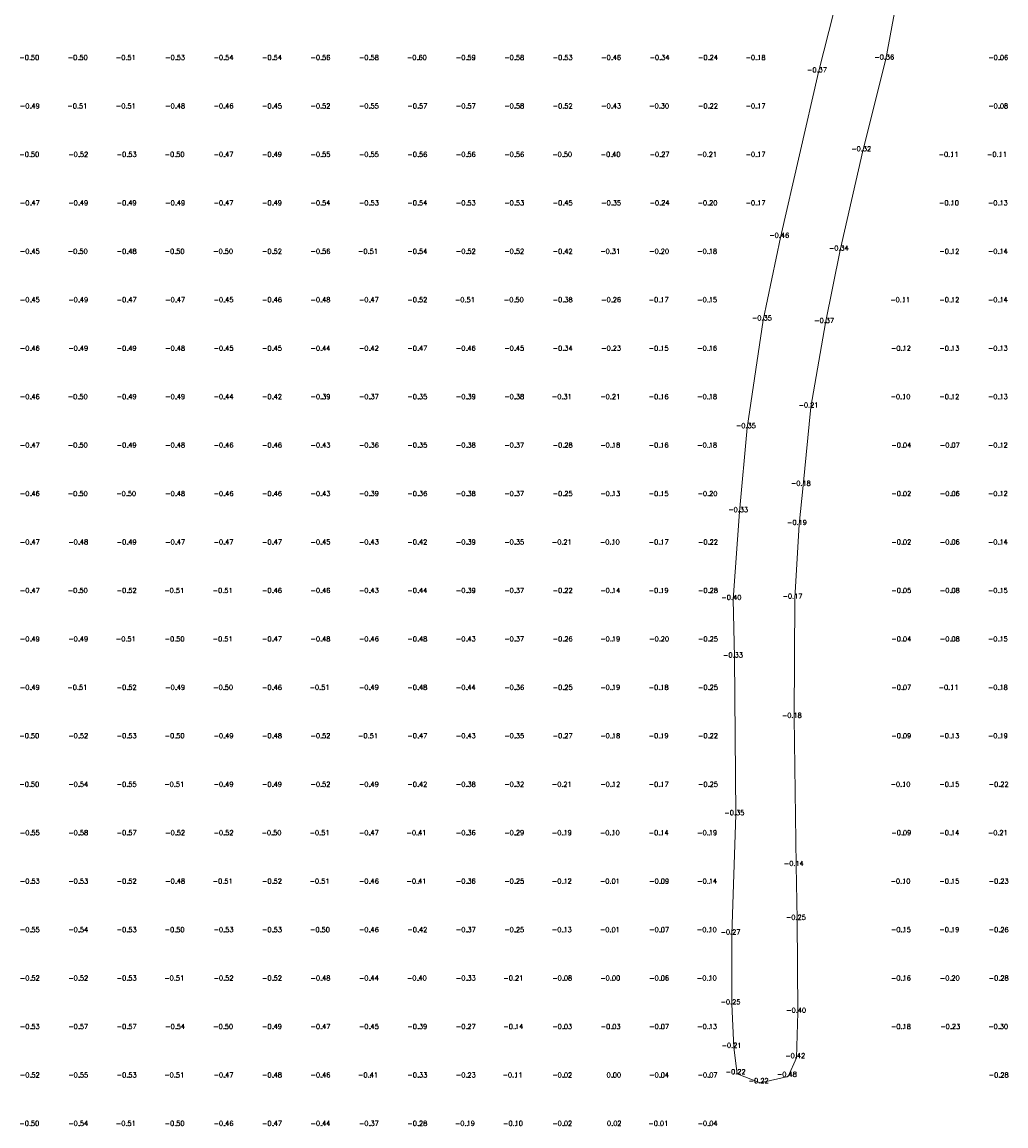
# Model space of a CAD drawing. Header units: metres. Extents: x 102665 to 103901, y 415762 to 419767.
# Tile 57 of 93: x 103213 to 103315, y 418958 to 419072. Entities that reach past the tile are written whole.
import ezdxf
from ezdxf.enums import TextEntityAlignment as Align

# ---------------------------------------------------------------- set-up
doc = ezdxf.new("R2010")
doc.units = ezdxf.units.M
doc.header["$MEASUREMENT"] = 0
doc.layers.add('DTM-Hoogtecijfer', color=7, linetype='Continuous', lineweight=0)
doc.layers.add('DTM-Meetpunt', color=40, linetype='Continuous', lineweight=0)
doc.styles.get("Standard").update_dxf_attribs({"font": 'txt.shx'})

msp = doc.modelspace()

# ---------------------------------------------------------------- linework, layer by layer
at = {"layer": 'DTM-Meetpunt', "extrusion": (0.00123, -0.000837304, 0.999999), "elevation": -224.24, "flags": 128}
msp.add_lwpolyline([(103307.55, 419089.58), (103309.91, 419096.85), (103302.97, 419095.47), (103298.81, 419079.2), (103295.57, 419066.43), (103291.67, 419049.37), (103289.88, 419040.83), (103288.23, 419029.72), (103287.44, 419021.06), (103286.78, 419011.99), (103286.91, 419006.04), (103287.04, 418989.77), (103286.64, 418977.47), (103286.64, 418970.26), (103286.84, 418965.76), (103287.17, 418963.05), (103289.55, 418962.12), (103292.46, 418962.78), (103293.32, 418964.7), (103293.46, 418969.4), (103293.39, 418978.99), (103293.26, 418984.54), (103293.06, 418999.82), (103293.13, 419012.13), (103293.59, 419019.73), (103293.99, 419023.77), (103294.78, 419031.84), (103296.3, 419040.57), (103297.82, 419048.04), (103300.14, 419058.3), (103302.52, 419067.76), (103304.04, 419075.96), (103307.55, 419089.58)], close=True, dxfattribs=at)
at = {"layer": 'DTM-Meetpunt'}
for p in [(103214.4, 419067.75, -0.5), (103219.4, 419067.75, -0.5), (103224.4, 419067.75, -0.51), (103229.4, 419067.75, -0.53), (103234.4, 419067.75, -0.54), (103239.4, 419067.75, -0.54), (103244.4, 419067.75, -0.56), (103249.4, 419067.75, -0.58), (103254.4, 419067.75, -0.6), (103259.4, 419067.75, -0.59), (103264.4, 419067.75, -0.58), (103269.4, 419067.75, -0.53), (103274.4, 419067.75, -0.46), (103279.4, 419067.75, -0.34), (103284.4, 419067.75, -0.24), (103289.4, 419067.75, -0.18), (103314.4, 419067.75, -0.06), (103214.4, 419062.75, -0.49), (103219.4, 419062.75, -0.51), (103224.4, 419062.75, -0.51), (103229.4, 419062.75, -0.48), (103234.4, 419062.75, -0.46), (103239.4, 419062.75, -0.45), (103244.4, 419062.75, -0.52), (103249.4, 419062.75, -0.55), (103254.4, 419062.75, -0.57), (103259.4, 419062.75, -0.57), (103264.4, 419062.75, -0.58), (103269.4, 419062.75, -0.52), (103274.4, 419062.75, -0.43), (103279.4, 419062.75, -0.3), (103284.4, 419062.75, -0.21), (103289.4, 419062.75, -0.17), (103314.4, 419062.75, -0.08), (103214.4, 419057.75, -0.5), (103219.4, 419057.75, -0.52), (103224.4, 419057.75, -0.53), (103229.4, 419057.75, -0.5), (103234.4, 419057.75, -0.47), (103239.4, 419057.75, -0.49), (103244.4, 419057.75, -0.55), (103249.4, 419057.75, -0.55), (103254.4, 419057.75, -0.56), (103259.4, 419057.75, -0.56), (103264.4, 419057.75, -0.56), (103269.4, 419057.75, -0.5), (103274.4, 419057.75, -0.4), (103279.4, 419057.75, -0.27), (103284.4, 419057.75, -0.21), (103289.4, 419057.75, -0.17), (103309.4, 419057.75, -0.11), (103314.4, 419057.75, -0.11), (103214.4, 419052.75, -0.47), (103219.4, 419052.75, -0.49), (103224.4, 419052.75, -0.49), (103229.4, 419052.75, -0.49), (103234.4, 419052.75, -0.47), (103239.4, 419052.75, -0.49), (103244.4, 419052.75, -0.54), (103249.4, 419052.75, -0.53), (103254.4, 419052.75, -0.54), (103259.4, 419052.75, -0.53), (103264.4, 419052.75, -0.53), (103269.4, 419052.75, -0.45), (103274.4, 419052.75, -0.35), (103279.4, 419052.75, -0.24), (103284.4, 419052.75, -0.2), (103289.4, 419052.75, -0.17), (103309.4, 419052.75, -0.1), (103314.4, 419052.75, -0.13), (103214.4, 419047.75, -0.45), (103219.4, 419047.75, -0.5), (103224.4, 419047.75, -0.48), (103229.4, 419047.75, -0.5), (103234.4, 419047.75, -0.5), (103239.4, 419047.75, -0.52), (103244.4, 419047.75, -0.56), (103249.4, 419047.75, -0.51), (103254.4, 419047.75, -0.54), (103259.4, 419047.75, -0.52), (103264.4, 419047.75, -0.52), (103269.4, 419047.75, -0.42), (103274.4, 419047.75, -0.31), (103279.4, 419047.75, -0.2), (103284.4, 419047.75, -0.18), (103309.4, 419047.75, -0.12), (103314.4, 419047.75, -0.14), (103214.4, 419042.75, -0.45), (103219.4, 419042.75, -0.49), (103224.4, 419042.75, -0.47), (103229.4, 419042.75, -0.47), (103234.4, 419042.75, -0.45), (103239.4, 419042.75, -0.46), (103244.4, 419042.75, -0.48), (103249.4, 419042.75, -0.47), (103254.4, 419042.75, -0.52), (103259.4, 419042.75, -0.51), (103264.4, 419042.75, -0.5), (103269.4, 419042.75, -0.38), (103274.4, 419042.75, -0.26), (103279.4, 419042.75, -0.17), (103284.4, 419042.75, -0.15), (103304.4, 419042.75, -0.11), (103309.4, 419042.75, -0.12), (103314.4, 419042.75, -0.14), (103214.4, 419037.75, -0.46), (103219.4, 419037.75, -0.49), (103224.4, 419037.75, -0.49), (103229.4, 419037.75, -0.48), (103234.4, 419037.75, -0.45), (103239.4, 419037.75, -0.45), (103244.4, 419037.75, -0.44), (103249.4, 419037.75, -0.42), (103254.4, 419037.75, -0.47), (103259.4, 419037.75, -0.46), (103264.4, 419037.75, -0.45), (103269.4, 419037.75, -0.34), (103274.4, 419037.75, -0.23), (103279.4, 419037.75, -0.15), (103284.4, 419037.75, -0.15), (103304.4, 419037.75, -0.12), (103309.4, 419037.75, -0.13), (103314.4, 419037.75, -0.13), (103214.4, 419032.75, -0.46), (103219.4, 419032.75, -0.5), (103224.4, 419032.75, -0.49), (103229.4, 419032.75, -0.49), (103234.4, 419032.75, -0.44), (103239.4, 419032.75, -0.42), (103244.4, 419032.75, -0.39), (103249.4, 419032.75, -0.37), (103254.4, 419032.75, -0.35), (103259.4, 419032.75, -0.39), (103264.4, 419032.75, -0.38), (103269.4, 419032.75, -0.31), (103274.4, 419032.75, -0.21), (103279.4, 419032.75, -0.16), (103284.4, 419032.75, -0.18), (103304.4, 419032.75, -0.1), (103309.4, 419032.75, -0.12), (103314.4, 419032.75, -0.13), (103214.4, 419027.75, -0.47), (103219.4, 419027.75, -0.5), (103224.4, 419027.75, -0.49), (103229.4, 419027.75, -0.48), (103234.4, 419027.75, -0.46), (103239.4, 419027.75, -0.46), (103244.4, 419027.75, -0.43), (103249.4, 419027.75, -0.36), (103254.4, 419027.75, -0.35), (103259.4, 419027.75, -0.38), (103264.4, 419027.75, -0.37), (103269.4, 419027.75, -0.28), (103274.4, 419027.75, -0.18), (103279.4, 419027.75, -0.16), (103284.4, 419027.75, -0.18), (103304.4, 419027.75, -0.04), (103309.4, 419027.75, -0.07), (103314.4, 419027.75, -0.12), (103214.4, 419022.75, -0.46), (103219.4, 419022.75, -0.5), (103224.4, 419022.75, -0.5), (103229.4, 419022.75, -0.48), (103234.4, 419022.75, -0.46), (103239.4, 419022.75, -0.46), (103244.4, 419022.75, -0.43), (103249.4, 419022.75, -0.39), (103254.4, 419022.75, -0.36), (103259.4, 419022.75, -0.38), (103264.4, 419022.75, -0.37), (103269.4, 419022.75, -0.25), (103274.4, 419022.75, -0.13), (103279.4, 419022.75, -0.15), (103284.4, 419022.75, -0.2), (103304.4, 419022.75, -0.02), (103309.4, 419022.75, -0.06), (103314.4, 419022.75, -0.12), (103214.4, 419017.75, -0.47), (103219.4, 419017.75, -0.48), (103224.4, 419017.75, -0.49), (103229.4, 419017.75, -0.47), (103234.4, 419017.75, -0.47), (103239.4, 419017.75, -0.47), (103244.4, 419017.75, -0.45), (103249.4, 419017.75, -0.43), (103254.4, 419017.75, -0.42), (103259.4, 419017.75, -0.39), (103264.4, 419017.75, -0.35), (103269.4, 419017.75, -0.21), (103274.4, 419017.75, -0.1), (103279.4, 419017.75, -0.17), (103284.4, 419017.75, -0.22), (103304.4, 419017.75, -0.02), (103309.4, 419017.75, -0.06), (103314.4, 419017.75, -0.14), (103214.4, 419012.75, -0.47), (103219.4, 419012.75, -0.5), (103224.4, 419012.75, -0.52), (103229.4, 419012.75, -0.51), (103234.4, 419012.75, -0.51), (103239.4, 419012.75, -0.46), (103244.4, 419012.75, -0.46), (103249.4, 419012.75, -0.43), (103254.4, 419012.75, -0.44), (103259.4, 419012.75, -0.39), (103264.4, 419012.75, -0.37), (103269.4, 419012.75, -0.22), (103274.4, 419012.75, -0.14), (103279.4, 419012.75, -0.19), (103284.4, 419012.75, -0.28), (103304.4, 419012.75, -0.05), (103309.4, 419012.75, -0.08), (103314.4, 419012.75, -0.15), (103214.4, 419007.75, -0.49), (103219.4, 419007.75, -0.49), (103224.4, 419007.75, -0.51), (103229.4, 419007.75, -0.5), (103234.4, 419007.75, -0.51), (103239.4, 419007.75, -0.47), (103244.4, 419007.75, -0.48), (103249.4, 419007.75, -0.46), (103254.4, 419007.75, -0.48), (103259.4, 419007.75, -0.43), (103264.4, 419007.75, -0.37), (103269.4, 419007.75, -0.26), (103274.4, 419007.75, -0.19), (103279.4, 419007.75, -0.2), (103284.4, 419007.75, -0.25), (103304.4, 419007.75, -0.04), (103309.4, 419007.75, -0.08), (103314.4, 419007.75, -0.15), (103214.4, 419002.75, -0.49), (103219.4, 419002.75, -0.51), (103224.4, 419002.75, -0.52), (103229.4, 419002.75, -0.49), (103234.4, 419002.75, -0.5), (103239.4, 419002.75, -0.46), (103244.4, 419002.75, -0.51), (103249.4, 419002.75, -0.49), (103254.4, 419002.75, -0.48), (103259.4, 419002.75, -0.44), (103264.4, 419002.75, -0.36), (103269.4, 419002.75, -0.25), (103274.4, 419002.75, -0.19), (103279.4, 419002.75, -0.18), (103284.4, 419002.75, -0.25), (103304.4, 419002.75, -0.07), (103309.4, 419002.75, -0.11), (103314.4, 419002.75, -0.18), (103214.4, 418997.75, -0.5), (103219.4, 418997.75, -0.52), (103224.4, 418997.75, -0.53), (103229.4, 418997.75, -0.5), (103234.4, 418997.75, -0.49), (103239.4, 418997.75, -0.48), (103244.4, 418997.75, -0.52), (103249.4, 418997.75, -0.51), (103254.4, 418997.75, -0.47), (103259.4, 418997.75, -0.43), (103264.4, 418997.75, -0.35), (103269.4, 418997.75, -0.27), (103274.4, 418997.75, -0.18), (103279.4, 418997.75, -0.19), (103284.4, 418997.75, -0.22), (103304.4, 418997.75, -0.09), (103309.4, 418997.75, -0.13), (103314.4, 418997.75, -0.19), (103214.4, 418992.75, -0.5), (103219.4, 418992.75, -0.54), (103224.4, 418992.75, -0.55), (103229.4, 418992.75, -0.51), (103234.4, 418992.75, -0.49), (103239.4, 418992.75, -0.49), (103244.4, 418992.75, -0.52), (103249.4, 418992.75, -0.49), (103254.4, 418992.75, -0.42), (103259.4, 418992.75, -0.38), (103264.4, 418992.75, -0.32), (103269.4, 418992.75, -0.21), (103274.4, 418992.75, -0.12), (103279.4, 418992.75, -0.17), (103284.4, 418992.75, -0.25), (103304.4, 418992.75, -0.1), (103309.4, 418992.75, -0.15), (103314.4, 418992.75, -0.22), (103214.4, 418987.75, -0.55), (103219.4, 418987.75, -0.58), (103224.4, 418987.75, -0.57), (103229.4, 418987.75, -0.52), (103234.4, 418987.75, -0.52), (103239.4, 418987.75, -0.5), (103244.4, 418987.75, -0.51), (103249.4, 418987.75, -0.47), (103254.4, 418987.75, -0.41), (103259.4, 418987.75, -0.36), (103264.4, 418987.75, -0.29), (103269.4, 418987.75, -0.19), (103274.4, 418987.75, -0.1), (103279.4, 418987.75, -0.14), (103284.4, 418987.75, -0.19), (103304.4, 418987.75, -0.09), (103309.4, 418987.75, -0.14), (103314.4, 418987.75, -0.21), (103214.4, 418982.75, -0.53), (103219.4, 418982.75, -0.53), (103224.4, 418982.75, -0.52), (103229.4, 418982.75, -0.48), (103234.4, 418982.75, -0.51), (103239.4, 418982.75, -0.52), (103244.4, 418982.75, -0.51), (103249.4, 418982.75, -0.46), (103254.4, 418982.75, -0.41), (103259.4, 418982.75, -0.36), (103264.4, 418982.75, -0.25), (103269.4, 418982.75, -0.12), (103274.4, 418982.75, -0.01), (103279.4, 418982.75, -0.09), (103284.4, 418982.75, -0.14), (103304.4, 418982.75, -0.1), (103309.4, 418982.75, -0.15), (103314.4, 418982.75, -0.23), (103214.4, 418977.75, -0.55), (103219.4, 418977.75, -0.54), (103224.4, 418977.75, -0.53), (103229.4, 418977.75, -0.5), (103234.4, 418977.75, -0.53), (103239.4, 418977.75, -0.53), (103244.4, 418977.75, -0.5), (103249.4, 418977.75, -0.46), (103254.4, 418977.75, -0.42), (103259.4, 418977.75, -0.37), (103264.4, 418977.75, -0.25), (103269.4, 418977.75, -0.13), (103274.4, 418977.75, -0.01), (103279.4, 418977.75, -0.07), (103284.4, 418977.75, -0.1), (103304.4, 418977.75, -0.15), (103309.4, 418977.75, -0.19), (103314.4, 418977.75, -0.26), (103214.4, 418972.75, -0.52), (103219.4, 418972.75, -0.52), (103224.4, 418972.75, -0.53), (103229.4, 418972.75, -0.51), (103234.4, 418972.75, -0.52), (103239.4, 418972.75, -0.52), (103244.4, 418972.75, -0.48), (103249.4, 418972.75, -0.44), (103254.4, 418972.75, -0.4), (103259.4, 418972.75, -0.33), (103264.4, 418972.75, -0.21), (103269.4, 418972.75, -0.08), (103274.4, 418972.75, 0), (103279.4, 418972.75, -0.06), (103284.4, 418972.75, -0.1), (103304.4, 418972.75, -0.16), (103309.4, 418972.75, -0.2), (103314.4, 418972.75, -0.28), (103214.4, 418967.75, -0.53), (103219.4, 418967.75, -0.57), (103224.4, 418967.75, -0.57), (103229.4, 418967.75, -0.54), (103234.4, 418967.75, -0.5), (103239.4, 418967.75, -0.49), (103244.4, 418967.75, -0.47), (103249.4, 418967.75, -0.45), (103254.4, 418967.75, -0.39), (103259.4, 418967.75, -0.27), (103264.4, 418967.75, -0.14), (103269.4, 418967.75, -0.03), (103274.4, 418967.75, -0.03), (103279.4, 418967.75, -0.07), (103284.4, 418967.75, -0.13), (103304.4, 418967.75, -0.18), (103309.4, 418967.75, -0.23), (103314.4, 418967.75, -0.3), (103214.4, 418962.75, -0.52), (103219.4, 418962.75, -0.55), (103224.4, 418962.75, -0.53), (103229.4, 418962.75, -0.51), (103234.4, 418962.75, -0.47), (103239.4, 418962.75, -0.48), (103244.4, 418962.75, -0.46), (103249.4, 418962.75, -0.41), (103254.4, 418962.75, -0.33), (103259.4, 418962.75, -0.23), (103264.4, 418962.75, -0.11), (103269.4, 418962.75, -0.02), (103274.4, 418962.75, 0), (103279.4, 418962.75, -0.04), (103284.4, 418962.75, -0.07), (103314.4, 418962.75, -0.28), (103214.4, 418957.75, -0.5), (103219.4, 418957.75, -0.54), (103224.4, 418957.75, -0.51), (103229.4, 418957.75, -0.5), (103234.4, 418957.75, -0.46), (103239.4, 418957.75, -0.47), (103244.4, 418957.75, -0.44), (103249.4, 418957.75, -0.37), (103254.4, 418957.75, -0.28), (103259.4, 418957.75, -0.19), (103264.4, 418957.75, -0.1), (103269.4, 418957.75, -0.02), (103274.4, 418957.75, 0.02), (103279.4, 418957.75, -0.01), (103284.4, 418957.75, -0.04)]:
    msp.add_point(p, dxfattribs=at)

# ---------------------------------------------------------------- texts
at = {"layer": 'DTM-Hoogtecijfer'}
for s, p in [('-0.50', (103214.2, 419067.73, 0.12)), ('-0.50', (103219.2, 419067.73, 0.12)), ('-0.51', (103224.16, 419067.73, 0.12)), ('-0.53', (103229.25, 419067.73, 0.12)), ('-0.54', (103234.25, 419067.73, 0.12)), ('-0.54', (103239.25, 419067.73, 0.12)), ('-0.56', (103244.25, 419067.73, 0.12)), ('-0.58', (103249.25, 419067.73, 0.12)), ('-0.60', (103254.2, 419067.73, 0.12)), ('-0.59', (103259.25, 419067.73, 0.12)), ('-0.58', (103264.25, 419067.73, 0.12)), ('-0.53', (103269.25, 419067.73, 0.12)), ('-0.46', (103274.25, 419067.73, 0.12)), ('-0.34', (103279.25, 419067.73, 0.12)), ('-0.24', (103284.25, 419067.73, 0.12)), ('-0.18', (103289.16, 419067.73, 0.12)), ('-0.36', (103302.44, 419067.77, 0.12)), ('-0.06', (103314.2, 419067.73, 0.12)), ('-0.37', (103295.5, 419066.45, 0.12)), ('-0.49', (103214.25, 419062.73, 0.12)), ('-0.51', (103219.16, 419062.73, 0.12)), ('-0.51', (103224.16, 419062.73, 0.12)), ('-0.48', (103229.25, 419062.73, 0.12)), ('-0.46', (103234.25, 419062.73, 0.12)), ('-0.45', (103239.25, 419062.73, 0.12)), ('-0.52', (103244.25, 419062.73, 0.12)), ('-0.55', (103249.25, 419062.73, 0.12)), ('-0.57', (103254.25, 419062.73, 0.12)), ('-0.57', (103259.25, 419062.73, 0.12)), ('-0.58', (103264.25, 419062.73, 0.12)), ('-0.52', (103269.25, 419062.73, 0.12)), ('-0.43', (103274.25, 419062.73, 0.12)), ('-0.30', (103279.2, 419062.73, 0.12)), ('-0.22', (103284.25, 419062.73, 0.12)), ('-0.17', (103289.16, 419062.73, 0.12)), ('-0.08', (103314.2, 419062.73, 0.12)), ('-0.32', (103300.06, 419058.31, 0.12)), ('-0.50', (103214.2, 419057.73, 0.12)), ('-0.52', (103219.25, 419057.73, 0.12)), ('-0.53', (103224.25, 419057.73, 0.12)), ('-0.50', (103229.2, 419057.73, 0.12)), ('-0.47', (103234.25, 419057.73, 0.12)), ('-0.49', (103239.25, 419057.73, 0.12)), ('-0.55', (103244.25, 419057.73, 0.12)), ('-0.55', (103249.25, 419057.73, 0.12)), ('-0.56', (103254.25, 419057.73, 0.12)), ('-0.56', (103259.25, 419057.73, 0.12)), ('-0.56', (103264.25, 419057.73, 0.12)), ('-0.50', (103269.2, 419057.73, 0.12)), ('-0.40', (103274.2, 419057.73, 0.12)), ('-0.27', (103279.25, 419057.73, 0.12)), ('-0.21', (103284.16, 419057.73, 0.12)), ('-0.17', (103289.16, 419057.73, 0.12)), ('-0.11', (103309.08, 419057.73, 0.12)), ('-0.11', (103314.08, 419057.73, 0.12)), ('-0.47', (103214.25, 419052.73, 0.12)), ('-0.49', (103219.25, 419052.73, 0.12)), ('-0.49', (103224.25, 419052.73, 0.12)), ('-0.49', (103229.25, 419052.73, 0.12)), ('-0.47', (103234.25, 419052.73, 0.12)), ('-0.49', (103239.25, 419052.73, 0.12)), ('-0.54', (103244.25, 419052.73, 0.12)), ('-0.53', (103249.25, 419052.73, 0.12)), ('-0.54', (103254.25, 419052.73, 0.12)), ('-0.53', (103259.25, 419052.73, 0.12)), ('-0.53', (103264.25, 419052.73, 0.12)), ('-0.45', (103269.25, 419052.73, 0.12)), ('-0.35', (103274.25, 419052.73, 0.12)), ('-0.24', (103279.25, 419052.73, 0.12)), ('-0.20', (103284.2, 419052.73, 0.12)), ('-0.17', (103289.16, 419052.73, 0.12)), ('-0.10', (103309.12, 419052.73, 0.12)), ('-0.13', (103314.16, 419052.73, 0.12)), ('-0.46', (103291.6, 419049.38, 0.12)), ('-0.34', (103297.75, 419048.06, 0.12)), ('-0.45', (103214.25, 419047.73, 0.12)), ('-0.50', (103219.2, 419047.73, 0.12)), ('-0.48', (103224.25, 419047.73, 0.12)), ('-0.50', (103229.2, 419047.73, 0.12)), ('-0.50', (103234.2, 419047.73, 0.12)), ('-0.52', (103239.25, 419047.73, 0.12)), ('-0.56', (103244.25, 419047.73, 0.12)), ('-0.51', (103249.16, 419047.73, 0.12)), ('-0.54', (103254.25, 419047.73, 0.12)), ('-0.52', (103259.25, 419047.73, 0.12)), ('-0.52', (103264.25, 419047.73, 0.12)), ('-0.42', (103269.25, 419047.73, 0.12)), ('-0.31', (103274.16, 419047.73, 0.12)), ('-0.20', (103279.2, 419047.73, 0.12)), ('-0.18', (103284.16, 419047.73, 0.12)), ('-0.12', (103309.16, 419047.73, 0.12)), ('-0.14', (103314.16, 419047.73, 0.12)), ('-0.45', (103214.25, 419042.73, 0.12)), ('-0.49', (103219.25, 419042.73, 0.12)), ('-0.47', (103224.25, 419042.73, 0.12)), ('-0.47', (103229.25, 419042.73, 0.12)), ('-0.45', (103234.25, 419042.73, 0.12)), ('-0.46', (103239.25, 419042.73, 0.12)), ('-0.48', (103244.25, 419042.73, 0.12)), ('-0.47', (103249.25, 419042.73, 0.12)), ('-0.52', (103254.25, 419042.73, 0.12)), ('-0.51', (103259.16, 419042.73, 0.12)), ('-0.50', (103264.2, 419042.73, 0.12)), ('-0.38', (103269.25, 419042.73, 0.12)), ('-0.26', (103274.25, 419042.73, 0.12)), ('-0.17', (103279.16, 419042.73, 0.12)), ('-0.15', (103284.16, 419042.73, 0.12)), ('-0.11', (103304.08, 419042.73, 0.12)), ('-0.12', (103309.16, 419042.73, 0.12)), ('-0.14', (103314.16, 419042.73, 0.12)), ('-0.35', (103289.81, 419040.85, 0.12)), ('-0.37', (103296.23, 419040.59, 0.12)), ('-0.46', (103214.25, 419037.73, 0.12)), ('-0.49', (103219.25, 419037.73, 0.12)), ('-0.49', (103224.25, 419037.73, 0.12)), ('-0.48', (103229.25, 419037.73, 0.12)), ('-0.45', (103234.25, 419037.73, 0.12)), ('-0.45', (103239.25, 419037.73, 0.12)), ('-0.44', (103244.25, 419037.73, 0.12)), ('-0.42', (103249.25, 419037.73, 0.12)), ('-0.47', (103254.25, 419037.73, 0.12)), ('-0.46', (103259.25, 419037.73, 0.12)), ('-0.45', (103264.25, 419037.73, 0.12)), ('-0.34', (103269.25, 419037.73, 0.12)), ('-0.23', (103274.25, 419037.73, 0.12)), ('-0.15', (103279.16, 419037.73, 0.12)), ('-0.16', (103284.16, 419037.73, 0.12)), ('-0.12', (103304.16, 419037.73, 0.12)), ('-0.13', (103309.16, 419037.73, 0.12)), ('-0.13', (103314.16, 419037.73, 0.12)), ('-0.46', (103214.25, 419032.73, 0.12)), ('-0.50', (103219.2, 419032.73, 0.12)), ('-0.49', (103224.25, 419032.73, 0.12)), ('-0.49', (103229.25, 419032.73, 0.12)), ('-0.44', (103234.25, 419032.73, 0.12)), ('-0.42', (103239.25, 419032.73, 0.12)), ('-0.39', (103244.25, 419032.73, 0.12)), ('-0.37', (103249.25, 419032.73, 0.12)), ('-0.35', (103254.25, 419032.73, 0.12)), ('-0.39', (103259.25, 419032.73, 0.12)), ('-0.38', (103264.25, 419032.73, 0.12)), ('-0.31', (103269.16, 419032.73, 0.12)), ('-0.21', (103274.16, 419032.73, 0.12)), ('-0.16', (103279.16, 419032.73, 0.12)), ('-0.18', (103284.16, 419032.73, 0.12)), ('-0.10', (103304.12, 419032.73, 0.12)), ('-0.12', (103309.16, 419032.73, 0.12)), ('-0.13', (103314.16, 419032.73, 0.12)), ('-0.21', (103294.62, 419031.86, 0.12)), ('-0.35', (103288.16, 419029.74, 0.12)), ('-0.47', (103214.25, 419027.73, 0.12)), ('-0.50', (103219.2, 419027.73, 0.12)), ('-0.49', (103224.25, 419027.73, 0.12)), ('-0.48', (103229.25, 419027.73, 0.12)), ('-0.46', (103234.25, 419027.73, 0.12)), ('-0.46', (103239.25, 419027.73, 0.12)), ('-0.43', (103244.25, 419027.73, 0.12)), ('-0.36', (103249.25, 419027.73, 0.12)), ('-0.35', (103254.25, 419027.73, 0.12)), ('-0.38', (103259.25, 419027.73, 0.12)), ('-0.37', (103264.25, 419027.73, 0.12)), ('-0.28', (103269.25, 419027.73, 0.12)), ('-0.18', (103274.16, 419027.73, 0.12)), ('-0.16', (103279.16, 419027.73, 0.12)), ('-0.18', (103284.16, 419027.73, 0.12)), ('-0.04', (103304.2, 419027.73, 0.12)), ('-0.07', (103309.2, 419027.73, 0.12)), ('-0.12', (103314.16, 419027.73, 0.12)), ('-0.18', (103293.83, 419023.79, 0.12)), ('-0.46', (103214.25, 419022.73, 0.12)), ('-0.50', (103219.2, 419022.73, 0.12)), ('-0.50', (103224.2, 419022.73, 0.12)), ('-0.48', (103229.25, 419022.73, 0.12)), ('-0.46', (103234.25, 419022.73, 0.12)), ('-0.46', (103239.25, 419022.73, 0.12)), ('-0.43', (103244.25, 419022.73, 0.12)), ('-0.39', (103249.25, 419022.73, 0.12)), ('-0.36', (103254.25, 419022.73, 0.12)), ('-0.38', (103259.25, 419022.73, 0.12)), ('-0.37', (103264.25, 419022.73, 0.12)), ('-0.25', (103269.25, 419022.73, 0.12)), ('-0.13', (103274.16, 419022.73, 0.12)), ('-0.15', (103279.16, 419022.73, 0.12)), ('-0.20', (103284.2, 419022.73, 0.12)), ('-0.02', (103304.2, 419022.73, 0.12)), ('-0.06', (103309.2, 419022.73, 0.12)), ('-0.12', (103314.16, 419022.73, 0.12)), ('-0.33', (103287.36, 419021.07, 0.12)), ('-0.19', (103293.43, 419019.75, 0.12)), ('-0.47', (103214.25, 419017.73, 0.12)), ('-0.48', (103219.25, 419017.73, 0.12)), ('-0.49', (103224.25, 419017.73, 0.12)), ('-0.47', (103229.25, 419017.73, 0.12)), ('-0.47', (103234.25, 419017.73, 0.12)), ('-0.47', (103239.25, 419017.73, 0.12)), ('-0.45', (103244.25, 419017.73, 0.12)), ('-0.43', (103249.25, 419017.73, 0.12)), ('-0.42', (103254.25, 419017.73, 0.12)), ('-0.39', (103259.25, 419017.73, 0.12)), ('-0.35', (103264.25, 419017.73, 0.12)), ('-0.21', (103269.16, 419017.73, 0.12)), ('-0.10', (103274.12, 419017.73, 0.12)), ('-0.17', (103279.16, 419017.73, 0.12)), ('-0.22', (103284.25, 419017.73, 0.12)), ('-0.02', (103304.2, 419017.73, 0.12)), ('-0.06', (103309.2, 419017.73, 0.12)), ('-0.14', (103314.16, 419017.73, 0.12)), ('-0.47', (103214.25, 419012.73, 0.12)), ('-0.50', (103219.2, 419012.73, 0.12)), ('-0.52', (103224.25, 419012.73, 0.12)), ('-0.51', (103229.16, 419012.73, 0.12)), ('-0.51', (103234.16, 419012.73, 0.12)), ('-0.46', (103239.25, 419012.73, 0.12)), ('-0.46', (103244.25, 419012.73, 0.12)), ('-0.43', (103249.25, 419012.73, 0.12)), ('-0.44', (103254.25, 419012.73, 0.12)), ('-0.39', (103259.25, 419012.73, 0.12)), ('-0.37', (103264.25, 419012.73, 0.12)), ('-0.22', (103269.25, 419012.73, 0.12)), ('-0.14', (103274.16, 419012.73, 0.12)), ('-0.19', (103279.16, 419012.73, 0.12)), ('-0.28', (103284.25, 419012.73, 0.12)), ('-0.40', (103286.66, 419012.01, 0.12)), ('-0.17', (103292.97, 419012.14, 0.12)), ('-0.05', (103304.2, 419012.73, 0.12)), ('-0.08', (103309.2, 419012.73, 0.12)), ('-0.15', (103314.16, 419012.73, 0.12)), ('-0.49', (103214.25, 419007.73, 0.12)), ('-0.49', (103219.25, 419007.73, 0.12)), ('-0.51', (103224.16, 419007.73, 0.12)), ('-0.50', (103229.2, 419007.73, 0.12)), ('-0.51', (103234.16, 419007.73, 0.12)), ('-0.47', (103239.25, 419007.73, 0.12)), ('-0.48', (103244.25, 419007.73, 0.12)), ('-0.46', (103249.25, 419007.73, 0.12)), ('-0.48', (103254.25, 419007.73, 0.12)), ('-0.43', (103259.25, 419007.73, 0.12)), ('-0.37', (103264.25, 419007.73, 0.12)), ('-0.26', (103269.25, 419007.73, 0.12)), ('-0.19', (103274.16, 419007.73, 0.12)), ('-0.20', (103279.2, 419007.73, 0.12)), ('-0.25', (103284.25, 419007.73, 0.12)), ('-0.04', (103304.2, 419007.73, 0.12)), ('-0.08', (103309.2, 419007.73, 0.12)), ('-0.15', (103314.16, 419007.73, 0.12)), ('-0.33', (103286.83, 419006.06, 0.12)), ('-0.49', (103214.25, 419002.73, 0.12)), ('-0.51', (103219.16, 419002.73, 0.12)), ('-0.52', (103224.25, 419002.73, 0.12)), ('-0.49', (103229.25, 419002.73, 0.12)), ('-0.50', (103234.2, 419002.73, 0.12)), ('-0.46', (103239.25, 419002.73, 0.12)), ('-0.51', (103244.16, 419002.73, 0.12)), ('-0.49', (103249.25, 419002.73, 0.12)), ('-0.48', (103254.25, 419002.73, 0.12)), ('-0.44', (103259.25, 419002.73, 0.12)), ('-0.36', (103264.25, 419002.73, 0.12)), ('-0.25', (103269.25, 419002.73, 0.12)), ('-0.19', (103274.16, 419002.73, 0.12)), ('-0.18', (103279.16, 419002.73, 0.12)), ('-0.25', (103284.25, 419002.73, 0.12)), ('-0.07', (103304.2, 419002.73, 0.12)), ('-0.11', (103309.08, 419002.73, 0.12)), ('-0.18', (103314.16, 419002.73, 0.12)), ('-0.18', (103292.9, 418999.84, 0.12)), ('-0.50', (103214.2, 418997.73, 0.12)), ('-0.52', (103219.25, 418997.73, 0.12)), ('-0.53', (103224.25, 418997.73, 0.12)), ('-0.50', (103229.2, 418997.73, 0.12)), ('-0.49', (103234.25, 418997.73, 0.12)), ('-0.48', (103239.25, 418997.73, 0.12)), ('-0.52', (103244.25, 418997.73, 0.12)), ('-0.51', (103249.16, 418997.73, 0.12)), ('-0.47', (103254.25, 418997.73, 0.12)), ('-0.43', (103259.25, 418997.73, 0.12)), ('-0.35', (103264.25, 418997.73, 0.12)), ('-0.27', (103269.25, 418997.73, 0.12)), ('-0.18', (103274.16, 418997.73, 0.12)), ('-0.19', (103279.16, 418997.73, 0.12)), ('-0.22', (103284.25, 418997.73, 0.12)), ('-0.09', (103304.2, 418997.73, 0.12)), ('-0.13', (103309.16, 418997.73, 0.12)), ('-0.19', (103314.16, 418997.73, 0.12)), ('-0.50', (103214.2, 418992.73, 0.12)), ('-0.54', (103219.25, 418992.73, 0.12)), ('-0.55', (103224.25, 418992.73, 0.12)), ('-0.51', (103229.16, 418992.73, 0.12)), ('-0.49', (103234.25, 418992.73, 0.12)), ('-0.49', (103239.25, 418992.73, 0.12)), ('-0.52', (103244.25, 418992.73, 0.12)), ('-0.49', (103249.25, 418992.73, 0.12)), ('-0.42', (103254.25, 418992.73, 0.12)), ('-0.38', (103259.25, 418992.73, 0.12)), ('-0.32', (103264.25, 418992.73, 0.12)), ('-0.21', (103269.16, 418992.73, 0.12)), ('-0.12', (103274.16, 418992.73, 0.12)), ('-0.17', (103279.16, 418992.73, 0.12)), ('-0.25', (103284.25, 418992.73, 0.12)), ('-0.10', (103304.12, 418992.73, 0.12)), ('-0.15', (103309.16, 418992.73, 0.12)), ('-0.22', (103314.25, 418992.73, 0.12)), ('-0.35', (103286.97, 418989.79, 0.12)), ('-0.55', (103214.25, 418987.73, 0.12)), ('-0.58', (103219.25, 418987.73, 0.12)), ('-0.57', (103224.25, 418987.73, 0.12)), ('-0.52', (103229.25, 418987.73, 0.12)), ('-0.52', (103234.25, 418987.73, 0.12)), ('-0.50', (103239.2, 418987.73, 0.12)), ('-0.51', (103244.16, 418987.73, 0.12)), ('-0.47', (103249.25, 418987.73, 0.12)), ('-0.41', (103254.16, 418987.73, 0.12)), ('-0.36', (103259.25, 418987.73, 0.12)), ('-0.29', (103264.25, 418987.73, 0.12)), ('-0.19', (103269.16, 418987.73, 0.12)), ('-0.10', (103274.12, 418987.73, 0.12)), ('-0.14', (103279.16, 418987.73, 0.12)), ('-0.19', (103284.16, 418987.73, 0.12)), ('-0.09', (103304.2, 418987.73, 0.12)), ('-0.14', (103309.16, 418987.73, 0.12)), ('-0.21', (103314.16, 418987.73, 0.12)), ('-0.14', (103293.1, 418984.56, 0.12)), ('-0.53', (103214.25, 418982.73, 0.12)), ('-0.53', (103219.25, 418982.73, 0.12)), ('-0.52', (103224.25, 418982.73, 0.12)), ('-0.48', (103229.25, 418982.73, 0.12)), ('-0.51', (103234.16, 418982.73, 0.12)), ('-0.52', (103239.25, 418982.73, 0.12)), ('-0.51', (103244.16, 418982.73, 0.12)), ('-0.46', (103249.25, 418982.73, 0.12)), ('-0.41', (103254.16, 418982.73, 0.12)), ('-0.36', (103259.25, 418982.73, 0.12)), ('-0.25', (103264.25, 418982.73, 0.12)), ('-0.12', (103269.16, 418982.73, 0.12)), ('-0.01', (103274.12, 418982.73, 0.12)), ('-0.09', (103279.2, 418982.73, 0.12)), ('-0.14', (103284.16, 418982.73, 0.12)), ('-0.10', (103304.12, 418982.73, 0.12)), ('-0.15', (103309.16, 418982.73, 0.12)), ('-0.23', (103314.25, 418982.73, 0.12)), ('-0.25', (103293.32, 418979, 0.12)), ('-0.55', (103214.25, 418977.73, 0.12)), ('-0.54', (103219.25, 418977.73, 0.12)), ('-0.53', (103224.25, 418977.73, 0.12)), ('-0.50', (103229.2, 418977.73, 0.12)), ('-0.53', (103234.25, 418977.73, 0.12)), ('-0.53', (103239.25, 418977.73, 0.12)), ('-0.50', (103244.2, 418977.73, 0.12)), ('-0.46', (103249.25, 418977.73, 0.12)), ('-0.42', (103254.25, 418977.73, 0.12)), ('-0.37', (103259.25, 418977.73, 0.12)), ('-0.25', (103264.25, 418977.73, 0.12)), ('-0.13', (103269.16, 418977.73, 0.12)), ('-0.01', (103274.12, 418977.73, 0.12)), ('-0.07', (103279.2, 418977.73, 0.12)), ('-0.10', (103284.12, 418977.73, 0.12)), ('-0.27', (103286.57, 418977.48, 0.12)), ('-0.15', (103304.16, 418977.73, 0.12)), ('-0.19', (103309.16, 418977.73, 0.12)), ('-0.26', (103314.25, 418977.73, 0.12)), ('-0.52', (103214.25, 418972.73, 0.12)), ('-0.52', (103219.25, 418972.73, 0.12)), ('-0.53', (103224.25, 418972.73, 0.12)), ('-0.51', (103229.16, 418972.73, 0.12)), ('-0.52', (103234.25, 418972.73, 0.12)), ('-0.52', (103239.25, 418972.73, 0.12)), ('-0.48', (103244.25, 418972.73, 0.12)), ('-0.44', (103249.25, 418972.73, 0.12)), ('-0.40', (103254.2, 418972.73, 0.12)), ('-0.33', (103259.25, 418972.73, 0.12)), ('-0.21', (103264.16, 418972.73, 0.12)), ('-0.08', (103269.2, 418972.73, 0.12)), ('-0.00', (103274.16, 418972.73, 0.12)), ('-0.06', (103279.2, 418972.73, 0.12)), ('-0.10', (103284.12, 418972.73, 0.12)), ('-0.16', (103304.16, 418972.73, 0.12)), ('-0.20', (103309.2, 418972.73, 0.12)), ('-0.28', (103314.25, 418972.73, 0.12)), ('-0.25', (103286.57, 418970.27, 0.12)), ('-0.40', (103293.34, 418969.41, 0.12)), ('-0.53', (103214.25, 418967.73, 0.12)), ('-0.57', (103219.25, 418967.73, 0.12)), ('-0.57', (103224.25, 418967.73, 0.12)), ('-0.54', (103229.25, 418967.73, 0.12)), ('-0.50', (103234.2, 418967.73, 0.12)), ('-0.49', (103239.25, 418967.73, 0.12)), ('-0.47', (103244.25, 418967.73, 0.12)), ('-0.45', (103249.25, 418967.73, 0.12)), ('-0.39', (103254.25, 418967.73, 0.12)), ('-0.27', (103259.25, 418967.73, 0.12)), ('-0.14', (103264.16, 418967.73, 0.12)), ('-0.03', (103269.2, 418967.73, 0.12)), ('-0.03', (103274.2, 418967.73, 0.12)), ('-0.07', (103279.2, 418967.73, 0.12)), ('-0.13', (103284.16, 418967.73, 0.12)), ('-0.18', (103304.16, 418967.73, 0.12)), ('-0.23', (103309.25, 418967.73, 0.12)), ('-0.30', (103314.2, 418967.73, 0.12)), ('-0.21', (103286.68, 418965.78, 0.12)), ('-0.42', (103293.25, 418964.72, 0.12)), ('-0.52', (103214.25, 418962.73, 0.12)), ('-0.55', (103219.25, 418962.73, 0.12)), ('-0.53', (103224.25, 418962.73, 0.12)), ('-0.51', (103229.16, 418962.73, 0.12)), ('-0.47', (103234.25, 418962.73, 0.12)), ('-0.48', (103239.25, 418962.73, 0.12)), ('-0.46', (103244.25, 418962.73, 0.12)), ('-0.41', (103249.16, 418962.73, 0.12)), ('-0.33', (103254.25, 418962.73, 0.12)), ('-0.23', (103259.25, 418962.73, 0.12)), ('-0.11', (103264.08, 418962.73, 0.12)), ('-0.02', (103269.2, 418962.73, 0.12)), ('0.00', (103274.53, 418962.73, 0.12)), ('-0.04', (103279.2, 418962.73, 0.12)), ('-0.07', (103284.2, 418962.73, 0.12)), ('-0.22', (103287.1, 418963.06, 0.12)), ('-0.48', (103292.39, 418962.8, 0.12)), ('-0.28', (103314.25, 418962.73, 0.12)), ('-0.22', (103289.48, 418962.14, 0.12)), ('-0.50', (103214.2, 418957.73, 0.12)), ('-0.54', (103219.25, 418957.73, 0.12)), ('-0.51', (103224.16, 418957.73, 0.12)), ('-0.50', (103229.2, 418957.73, 0.12)), ('-0.46', (103234.25, 418957.73, 0.12)), ('-0.47', (103239.25, 418957.73, 0.12)), ('-0.44', (103244.25, 418957.73, 0.12)), ('-0.37', (103249.25, 418957.73, 0.12)), ('-0.28', (103254.25, 418957.73, 0.12)), ('-0.19', (103259.16, 418957.73, 0.12)), ('-0.10', (103264.12, 418957.73, 0.12)), ('-0.02', (103269.2, 418957.73, 0.12)), ('0.02', (103274.57, 418957.73, 0.12)), ('-0.01', (103279.12, 418957.73, 0.12)), ('-0.04', (103284.2, 418957.73, 0.12))]:
    msp.add_text(s, height=0.5, dxfattribs=at).set_placement(p, align=Align.CENTER)

doc.saveas('drawing.dxf')
